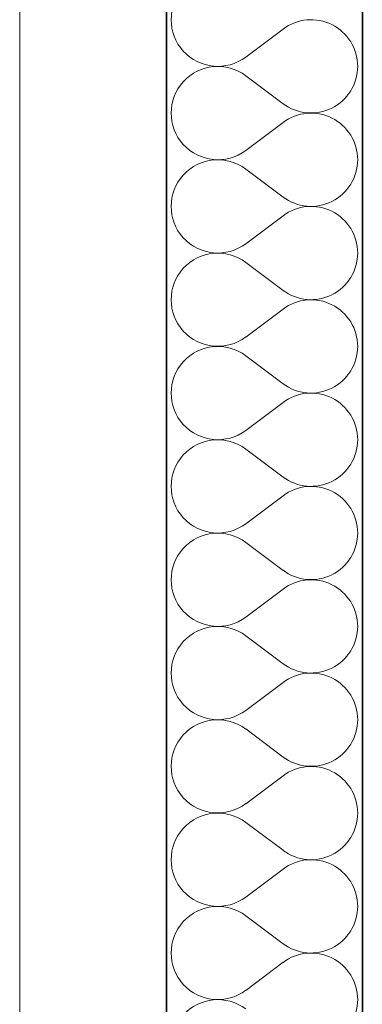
# Model space of a CAD drawing. Header units: millimetres. Extents: x -34676 to 172266, y 39940 to 476087.
# Tile 236 of 256: x 50060 to 50410, y 383969 to 384973. Entities that reach past the tile are written whole.
import ezdxf

# ---------------------------------------------------------------- set-up
doc = ezdxf.new("R2010")
doc.units = ezdxf.units.MM
doc.header["$MEASUREMENT"] = 0
doc.linetypes.add('Kropki i Kreski', pattern=[6.702778, 3.527778, -1.763889, 0, -1.411111])
for name, color, linetype in [('#podkład', 252, 'Continuous'), ('- A - ocieplenie', 7, 'Continuous'), ('Konstrukcja - Siatka mod', 7, 'Continuous'), ('Konstrukcja - Stropy', 7, 'Continuous'), ('Konstrukcja - Ściany zewnętrzne', 7, 'Continuous')]:
    doc.layers.add(name, color=color, linetype=linetype)

# ---------------------------------------------------------------- blocks, each defined once
blk = doc.blocks.new('uyd')
at = {"layer": '- A - ocieplenie', "color": 252, "linetype": 'Continuous', "lineweight": 35, "ltscale": 100}
for p, q in [((49817.6, 186090.5), (49817.6, 173310.5)), ((50017.6, 173510.5), (50017.6, 186090.5))]:
    blk.add_line(p, q, dxfattribs=at)
at = {"layer": '- A - ocieplenie', "color": 252, "linetype": 'Continuous', "lineweight": 13, "ltscale": 100}
for p, q in [((49898.5, 174984.9), (49936.6, 175013.4)), ((49898.5, 174965.8), (49936.6, 174937.3)), ((49898.5, 174889.6), (49936.6, 174918.2)), ((49898.5, 174870.6), (49936.6, 174842)), ((49898.5, 174794.4), (49936.6, 174823)), ((49898.5, 174775.4), (49936.6, 174746.8)), ((49898.5, 174699.2), (49936.6, 174727.7)), ((49898.5, 174680.1), (49936.6, 174651.5)), ((49898.5, 174603.9), (49936.6, 174632.5)), ((49898.5, 174584.9), (49936.6, 174556.3)), ((49898.5, 174508.7), (49936.6, 174537.3)), ((49898.5, 174489.6), (49936.6, 174461.1)), ((49898.5, 174413.4), (49936.6, 174442)), ((49898.5, 174394.4), (49936.6, 174365.8)), ((49898.5, 174318.2), (49936.6, 174346.8)), ((49898.5, 174299.2), (49936.6, 174270.6)), ((49898.5, 174223), (49936.6, 174251.5)), ((49898.5, 174203.9), (49936.6, 174175.4)), ((49898.5, 174127.7), (49936.6, 174156.3)), ((49898.5, 174108.7), (49936.6, 174080.1)), ((49898.5, 174032.5), (49936.6, 174061.1))]:
    blk.add_line(p, q, dxfattribs=at)
for centre, start, end in [((49869.9, 175023), 53.1301, 306.8699), ((49965.2, 174975.4), 0, 126.8699), ((49869.9, 174927.7), 53.1301, 306.8699), ((49965.2, 174975.4), 233.1301, 0), ((49965.2, 174880.1), 0, 126.8699), ((49869.9, 174832.5), 53.1301, 306.8699), ((49965.2, 174880.1), 233.1301, 0), ((49965.2, 174784.9), 0, 126.8699), ((49869.9, 174737.3), 53.1301, 306.8699), ((49965.2, 174784.9), 233.1301, 0), ((49965.2, 174689.6), 0, 126.8699), ((49869.9, 174642), 53.1301, 306.8699), ((49965.2, 174689.6), 233.1301, 0), ((49965.2, 174594.4), 0, 126.8699), ((49869.9, 174546.8), 53.1301, 306.8699), ((49965.2, 174594.4), 233.1301, 0), ((49965.2, 174499.2), 0, 126.8699), ((49869.9, 174451.5), 53.1301, 306.8699), ((49965.2, 174499.2), 233.1301, 0), ((49965.2, 174403.9), 0, 126.8699), ((49869.9, 174356.3), 53.1301, 306.8699), ((49965.2, 174403.9), 233.1301, 0), ((49965.2, 174308.7), 0, 126.8699), ((49869.9, 174261.1), 53.1301, 306.8699), ((49965.2, 174308.7), 233.1301, 0), ((49965.2, 174213.4), 0, 126.8699), ((49869.9, 174165.8), 53.1301, 306.8699), ((49965.2, 174213.4), 233.1301, 0), ((49965.2, 174118.2), 0, 126.8699), ((49869.9, 174070.6), 53.1301, 306.8699), ((49965.2, 174118.2), 233.1301, 0), ((49965.2, 174023), 0, 126.8699), ((49869.9, 173975.4), 53.1301, 306.8699), ((49965.2, 174023), 233.1301, 0)]:
    blk.add_arc(centre, 47.6, start, end, dxfattribs=at)
at = {"layer": 'Konstrukcja - Siatka mod', "color": 252, "linetype": 'Kropki i Kreski', "lineweight": 13, "ltscale": 100}
blk.add_line((49667.6, 188896.4), (49667.6, 171931.6), dxfattribs=at)
at = {"layer": 'Konstrukcja - Stropy', "color": 252, "linetype": 'Continuous', "lineweight": 13, "ltscale": 100}
blk.add_line((49667.6, 173310.5), (49667.6, 185790.5), dxfattribs=at)
at = {"layer": 'Konstrukcja - Ściany zewnętrzne', "color": 252, "linetype": 'Continuous', "lineweight": 35, "ltscale": 100}
blk.add_line((49817.6, 173010.5), (49817.6, 186090.5), dxfattribs=at)

msp = doc.modelspace()

# ---------------------------------------------------------------- block references
at = {"layer": '#podkład'}
msp.add_blockref('uyd', (392.7, 209950.3), dxfattribs=at)

doc.saveas('drawing.dxf')
